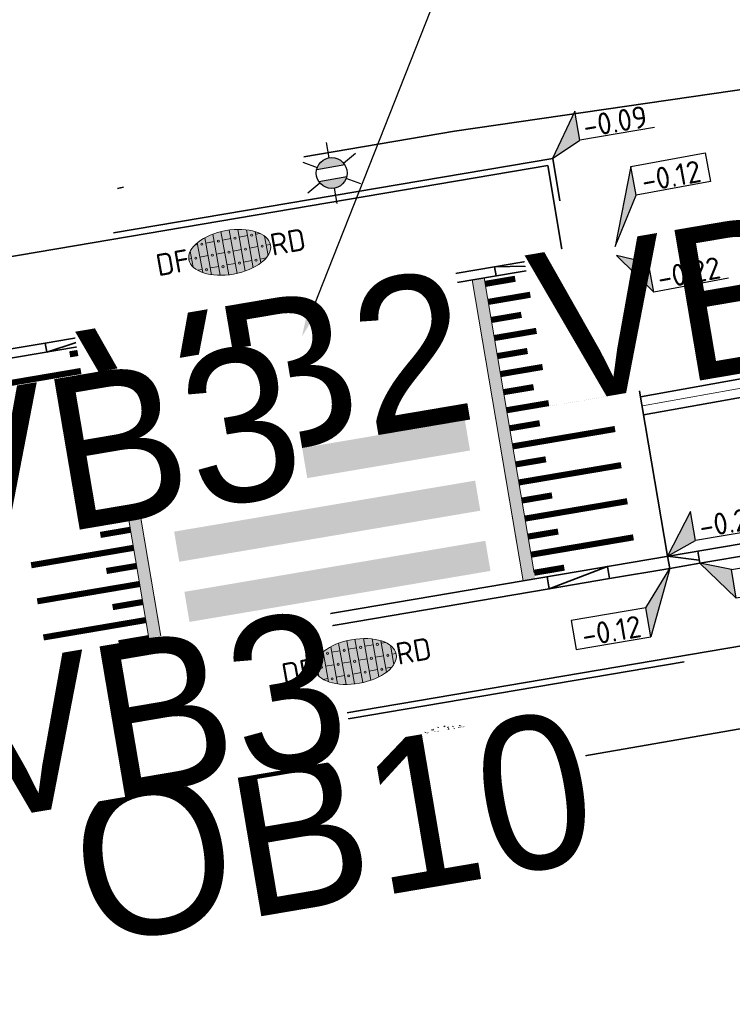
# Model space of a CAD drawing. Header units: metres. Extents: x 0 to 269924, y 0 to 933292.
# Tile 172 of 247: x 134841 to 134852, y 466620 to 466636. Entities that reach past the tile are written whole.
import ezdxf
from ezdxf import colors
from ezdxf.entities.mleader import LeaderData, LeaderLine
from ezdxf.enums import TextEntityAlignment as Align
from ezdxf.math import Vec2, Vec3

# ---------------------------------------------------------------- set-up
doc = ezdxf.new("R2018")
doc.units = ezdxf.units.M
for name, pattern in [('VH-GELEIDEBAND', [6, 2, -2, 0, -2]), ('VH-OPSLUITBAND_100X200', [16, 8, -2, 4, -2]), ('VH-OPSLUITBAND_150X250', [24, 16, -2, 4, -2]), ('VH-OPSLUITBAND_150X400', [30, 16, -4, 6, -4]), ('VH-TROTTOIRBAND_130-150', [15, 5, -2, 2, -2, 2, -2]), ('VH-TROTTOIRBAND_180-200', [20, 10, -2, 2, -2, 2, -2]), ('XX-PROJECTGRENS', [18, 12, -3, 0, -3])]:
    doc.linetypes.add(name, pattern=pattern)
doc.layers.add('MTD-nw-markering vop', color=7, linetype='Continuous')
for name, color, linetype, lineweight in [('N-GV-VH-KANTOPSLUITING_OPSLUITBAND_150X400-G', 150, 'VH-OPSLUITBAND_150X400', 35), ('N-GV-VH-KANTOPSLUITING_TROTTOIRBAND_180 200-G', 210, 'VH-TROTTOIRBAND_180-200', 35), ('N-WE-IE-MEUBILAIR_WEGMEUBILAIR_LICHTMAST-S', 7, 'Continuous', 25), ('N-WE-KG-GRENS_PROJECT-G', 7, 'XX-PROJECTGRENS', 35), ('N-WE-RI-HWA_PUTNUMMER-T25', 7, 'Continuous', 25), ('N-WE-VH-AANPIJLING-G', 7, 'Continuous', 18), ('N-WE-VH-DREMPEL-G', 30, 'Continuous', 35), ('N-WE-VH-GOOT_STRAATBAKSTEEN-G', 170, 'Continuous', 35), ('N-WE-VH-KANTOPSLUITING-T18', 10, 'Continuous', 18), ('N-WE-VH-KANTOPSLUITING_GELEIDEBAND_50 200_250-G', 20, 'VH-GELEIDEBAND', 35), ('N-WE-VH-KANTOPSLUITING_OPSLUITBAND_100X200-G', 150, 'VH-OPSLUITBAND_100X200', 35), ('N-WE-VH-KANTOPSLUITING_OPSLUITBAND_150X250-G', 150, 'VH-OPSLUITBAND_150X250', 35), ('N-WE-VH-KANTOPSLUITING_TROTTOIRBAND_130 150-G', 210, 'VH-TROTTOIRBAND_130-150', 35), ('N-WE-VH-KANTOPSLUITING_VERLOOPBAND-T18', 10, 'Continuous', 18), ('N-WE-VH-KANTOPSLUITING_VOORKANTBAND-G', 50, 'Continuous', 35), ('N-WE-VH-VERHARDING-T18', 10, 'Continuous', 18), ('N-WE-VH-VERHARDING_STRAATBAKSTEEN-S', 7, 'Continuous', 18), ('N-WE-VW-MARKERING_DWARS-G', 7, 'Continuous', 35), ('X-XX-AL-HOOGTELABEL-S', 7, 'Continuous', 25)]:
    doc.layers.add(name, color=color, linetype=linetype, lineweight=lineweight)
doc.layers.add('N-WE-GR-GRAS-S', color=7, linetype='Continuous', lineweight=18, true_color=0x00a500)
doc.layers.add('X-XX-AL-HULPLIJN-G', color=30, linetype='Continuous', lineweight=18, plot=False)
doc.styles.add('NLCS-ISO', font='NLCS-ISO.ttf')
doc.styles.add('NLCS-ISO-M200-T18', font='NLCS-ISO.ttf', dxfattribs={"height": 0.36})
doc.styles.add('NLCS-ISO-M200-T25', font='NLCS-ISO.ttf', dxfattribs={"height": 0.5})
doc.styles.get("Standard").update_dxf_attribs({"font": 'romand.shx'})

# ---------------------------------------------------------------- blocks, each defined once
blk = doc.blocks.new('*U131')
for p, q in [((2.243, 6.281), (0, 0)), ((2.327, 3.881), (2.243, 6.281)), ((8.526, 4.098), (2.327, 3.881)), ((0, 0), (2.327, 3.881))]:
    blk.add_line(p, q)
blk.add_lwpolyline([(2.243, 6.281), (8.443, 6.497), (8.526, 4.098)])
blk.add_solid([(2.243, 6.281), (0, 0), (2.327, 3.881)])
at = {"style": 'NLCS-ISO'}
blk.add_attdef('...', text='', height=1.8, rotation=1.99913, dxfattribs=at).set_placement((5.441, 3.57), align=Align.BOTTOM_CENTER)
blk = doc.blocks.new('*U132')
for p, q in [((2.479, -0.876), (0, 0)), ((0, 0), (2.529, -3.276)), ((2.529, -3.276), (2.479, -0.876)), ((8.731, -3.149), (2.529, -3.276))]:
    blk.add_line(p, q)
blk.add_lwpolyline([(2.479, -0.876), (8.681, -0.748), (8.731, -3.149)])
blk.add_solid([(2.479, -0.876), (0, 0), (2.529, -3.276)])
at = {"style": 'NLCS-ISO'}
blk.add_attdef('...', text='', height=1.8, rotation=1.17977, dxfattribs=at).set_placement((5.638, -3.632), align=Align.BOTTOM_CENTER)
blk = doc.blocks.new('*U138')
for p, q in [((-2.401, -2.922), (0, 0)), ((0, 0), (-2.352, -5.323)), ((-2.352, -5.323), (-2.401, -2.922)), ((-8.554, -5.45), (-2.352, -5.323))]:
    blk.add_line(p, q)
blk.add_lwpolyline([(-2.401, -2.922), (-8.603, -3.05), (-8.554, -5.45)])
blk.add_solid([(-2.401, -2.922), (0, 0), (-2.352, -5.323)])
at = {"style": 'NLCS-ISO'}
blk.add_attdef('...', text='', height=1.8, rotation=1.17977, dxfattribs=at).set_placement((-5.444, -5.806), align=Align.BOTTOM_CENTER)
blk = doc.blocks.new('*U95')
for p, q in [((2.498, -1.02), (0, 0)), ((0, 0), (2.582, -3.419)), ((2.582, -3.419), (2.498, -1.02)), ((8.781, -3.203), (2.582, -3.419))]:
    blk.add_line(p, q)
blk.add_solid([(2.498, -1.02), (0, 0), (2.582, -3.419)])
at = {"style": 'NLCS-ISO'}
blk.add_attdef('...', text='', height=1.8, rotation=1.99913, dxfattribs=at).set_placement((5.696, -3.731), align=Align.BOTTOM_CENTER)
blk = doc.blocks.new('*U96')
for p, q in [((2.392, 3.348), (0, 0)), ((2.442, 0.947), (2.392, 3.348)), ((0, 0), (2.442, 0.947)), ((8.644, 1.075), (2.442, 0.947))]:
    blk.add_line(p, q)
blk.add_solid([(2.392, 3.348), (0, 0), (2.442, 0.947)])
at = {"style": 'NLCS-ISO'}
blk.add_attdef('...', text='', height=1.8, rotation=1.17977, dxfattribs=at).set_placement((5.551, 0.592), align=Align.BOTTOM_CENTER)
blk = doc.blocks.new('*U205')
at = {"lineweight": 30, "flags": 106}
blk.add_attdef('OB', text='', height=0.36, dxfattribs=at).set_placement((0, 0.1), align=Align.BOTTOM_CENTER)
blk = doc.blocks.new('*U206')
at = {"lineweight": 30, "flags": 106}
blk.add_attdef('OB', text='', height=0.36, dxfattribs=at).set_placement((0, 0.1), align=Align.BOTTOM_CENTER)
blk = doc.blocks.new('*U230')
for p, q in [((2.388, 3.556), (0, 0)), ((2.437, 1.156), (2.388, 3.556)), ((0, 0), (2.437, 1.156)), ((8.64, 1.284), (2.437, 1.156))]:
    blk.add_line(p, q)
blk.add_solid([(2.388, 3.556), (0, 0), (2.437, 1.156)])
at = {"style": 'NLCS-ISO'}
blk.add_attdef('...', text='', height=1.8, rotation=1.17977, dxfattribs=at).set_placement((5.547, 0.8), align=Align.BOTTOM_CENTER)
blk = doc.blocks.new('*U544')
at = {"lineweight": 30, "flags": 106}
blk.add_attdef('OB', text='', height=0.36, dxfattribs=at).set_placement((0, 0.1), align=Align.BOTTOM_CENTER)
blk = doc.blocks.new('N-SIE-WEG_LICHTMAST-SO')
h = blk.add_hatch(color=256)
h.paths.add_polyline_path([(1.163, 0.5, 0.658505), (-1.163, 0.5)])
h.paths.add_polyline_path([(-1.163, -0.5, 0.658505), (1.163, -0.5)])
at = {"flags": 128}
for points in [[(0, 1.266), (0, 2.531)], [(-2.192, 1.266), (-1.096, 0.633)], [(1.096, 0.633), (2.192, 1.266)], [(-1.163, 0.5), (1.163, 0.5)], [(-2.192, -1.266), (-1.096, -0.633)], [(-1.163, -0.5), (1.163, -0.5)], [(2.192, -1.266), (1.096, -0.633)], [(0, -1.266), (0, -2.531)]]:
    blk.add_lwpolyline(points, dxfattribs=at)
at = {"ltscale": 0.5}
blk.add_circle((0, 0), 1.266, dxfattribs=at)
at = {"style": 'NLCS-ISO'}
blk.add_attdef('TYPE', text='', height=1.8, dxfattribs=at).set_placement((0, 2.531), align=Align.BOTTOM_CENTER)
blk = doc.blocks.new('SVH-SBS_DIKFORMAAT_HALFST_KL-SO')
h = blk.add_hatch(color=254)
edge = h.paths.add_edge_path()
edge.add_ellipse((0.057, -0.028), major_axis=(3.395, 0), ratio=0.533267, start_angle=0, end_angle=360)
for p, q in [((-1.035, -1.742), (-1.035, 1.686)), ((-0.345, -1.825), (-0.345, 1.77)), ((0.345, -1.832), (0.345, 1.776)), ((1.035, -1.761), (1.035, 1.706)), ((-2.653, 1.063), (-2.415, 1.063)), ((-2.415, -1.269), (-2.415, 1.213)), ((-1.725, -1.569), (-1.725, 1.513)), ((-1.725, 1.063), (-1.035, 1.063)), ((-0.345, 1.063), (0.345, 1.063)), ((1.035, 1.063), (1.725, 1.063)), ((1.725, -1.604), (1.725, 1.549)), ((2.415, -1.33), (2.415, 1.274)), ((2.415, 1.063), (2.766, 1.063)), ((-3.337, 0.028), (-3.105, 0.028)), ((-3.105, -0.687), (-3.105, 0.632)), ((-2.415, 0.028), (-1.725, 0.028)), ((-1.035, 0.028), (-0.345, 0.028)), ((0.345, 0.028), (1.035, 0.028)), ((1.725, 0.028), (2.415, 0.028)), ((3.105, -0.825), (3.105, 0.769)), ((3.105, 0.028), (3.45, 0.028)), ((-2.799, -1.007), (-2.415, -1.007)), ((-1.725, -1.007), (-1.035, -1.007)), ((-0.345, -1.007), (0.345, -1.007)), ((1.035, -1.007), (1.725, -1.007)), ((2.415, -1.007), (2.912, -1.007))]:
    blk.add_line(p, q)
for centre in [(-2.07, 1.035), (-0.69, 1.035), (0.69, 1.035), (2.07, 1.035), (-2.76, 0), (-1.38, 0), (0, 0), (1.38, 0), (2.76, 0), (-2.07, -1.091), (-0.69, -1.091), (0.69, -1.035), (2.07, -1.035)]:
    blk.add_circle(centre, 0.0881)
blk.add_ellipse((0.057, -0.028), major_axis=(3.395, 0), ratio=0.533267)
at = {"style": 'NLCS-ISO'}
blk.add_attdef('FORMAAT', text='', height=1.8, dxfattribs=at).set_placement((-3.338, -0.028), align=Align.MIDDLE_RIGHT)
blk.add_attdef('KLEUR', text='', height=1.8, dxfattribs=at).set_placement((3.452, -0.028), align=Align.MIDDLE_LEFT)
at = {"style": 'NLCS-ISO', "flags": 1}
blk.add_attdef('FUNCTIE', text='', height=1.8, dxfattribs=at).set_placement((0.116, -3.585), align=Align.MIDDLE_CENTER)
blk = doc.blocks.new('SGR-GRAS_01-SO')
at = {"ltscale": 0.1}
for p, q in [((-1.448, 0.644), (-1.521, 0.664)), ((-1.469, 0.576), (-1.482, 0.65)), ((-1.302, 0.761), (-1.324, 0.774)), ((-1.284, 0.684), (-1.278, 0.759)), ((-1.154, 0.647), (-1.207, 0.7)), ((-0.939, 0.84), (-1.004, 0.878)), ((-0.968, 0.512), (-0.915, 0.565)), ((-0.892, 0.812), (-0.817, 0.812)), ((-0.873, 0.655), (-0.886, 0.729)), ((-0.871, 0.625), (-0.799, 0.644)), ((-0.73, 0.647), (-0.783, 0.7)), ((-0.689, 0.607), (-0.682, 0.682)), ((-0.576, 0.919), (-0.64, 0.957)), ((-0.562, 0.919), (-0.509, 0.972)), ((-0.441, 0.553), (-0.506, 0.59)), ((-0.427, 0.785), (-0.499, 0.804)), ((-0.425, 0.706), (-0.36, 0.743)), ((-0.305, 0.647), (-0.358, 0.7)), ((-0.317, 0.812), (-0.242, 0.812)), ((-0.316, 0.774), (-0.244, 0.793)), ((-0.278, 0.735), (-0.291, 0.809)), ((-0.212, 0.998), (-0.269, 1.031)), ((-0.078, 0.632), (-0.143, 0.669)), ((-0.093, 0.53), (-0.087, 0.604)), ((0.128, 0.636), (0.056, 0.656)), ((0.119, 0.647), (0.066, 0.7)), ((0.073, 0.993), (0.138, 1.031)), ((0.286, 0.711), (0.221, 0.748)), ((0.239, 0.923), (0.312, 0.942)), ((0.258, 0.812), (0.333, 0.812)), ((0.317, 0.814), (0.304, 0.888)), ((0.322, 0.565), (0.375, 0.618)), ((0.543, 0.647), (0.49, 0.7)), ((0.594, 0.925), (0.522, 0.945)), ((0.554, 0.619), (0.626, 0.638)), ((0.649, 0.79), (0.584, 0.827)), ((0.833, 0.812), (0.908, 0.812)), ((0.912, 0.894), (0.907, 0.925)), ((0.967, 0.647), (0.914, 0.7)), ((0.927, 0.764), (0.992, 0.802)), ((1.012, 0.869), (0.947, 0.906)), ((1.15, 0.777), (1.077, 0.796)), ((1.147, 0.502), (1.082, 0.54)), ((1.109, 0.767), (1.182, 0.787)), ((1.392, 0.647), (1.339, 0.7)), ((1.51, 0.581), (1.445, 0.619)), ((-1.964, -0.07), (-1.977, 0.004)), ((-1.93, 0.188), (-1.925, 0.244)), ((-1.893, 0.237), (-1.921, 0.253)), ((-1.668, 0.023), (-1.595, 0.043)), ((-1.596, 0.241), (-1.649, 0.294)), ((-1.53, 0.316), (-1.595, 0.353)), ((-1.517, 0.187), (-1.442, 0.187)), ((-1.358, 0.206), (-1.431, 0.226)), ((-1.427, 0.476), (-1.354, 0.496)), ((-1.421, 0.131), (-1.356, 0.168)), ((-1.369, 0.009), (-1.382, 0.083)), ((-1.375, 0.106), (-1.322, 0.159)), ((-1.334, 0.111), (-1.328, 0.186)), ((-1.167, 0.395), (-1.232, 0.432)), ((-1.172, 0.241), (-1.225, 0.294)), ((-1.112, 0.172), (-1.04, 0.192)), ((-1.032, 0.028), (-1.097, 0.066)), ((-0.893, 0.496), (-0.965, 0.515)), ((-0.942, 0.187), (-0.867, 0.187)), ((-0.923, 0.418), (-0.858, 0.456)), ((-0.803, 0.057), (-0.875, 0.077)), ((-0.804, 0.474), (-0.869, 0.511)), ((-0.747, 0.241), (-0.8, 0.294)), ((-0.773, 0.089), (-0.786, 0.163)), ((-0.739, 0.034), (-0.732, 0.109)), ((-0.669, 0.107), (-0.734, 0.145)), ((-0.557, 0.321), (-0.485, 0.34)), ((-0.337, 0.347), (-0.41, 0.366)), ((-0.323, 0.241), (-0.376, 0.294)), ((-0.306, 0.186), (-0.371, 0.224)), ((-0.367, 0.187), (-0.292, 0.187)), ((-0.243, 0.017), (-0.17, 0.036)), ((-0.178, 0.169), (-0.191, 0.242)), ((-0.143, -0.043), (-0.137, 0.032)), ((-0.085, 0.159), (-0.032, 0.212)), ((-0.069, 0.189), (-0.004, 0.227)), ((0.057, 0.265), (-0.008, 0.303)), ((-0.002, 0.47), (0.071, 0.489)), ((0.101, 0.241), (0.048, 0.294)), ((0.218, 0.198), (0.146, 0.217)), ((0.208, 0.187), (0.283, 0.187)), ((0.313, 0.166), (0.385, 0.185)), ((0.42, 0.344), (0.355, 0.382)), ((0.417, 0.248), (0.404, 0.322)), ((0.429, 0.477), (0.494, 0.514)), ((0.526, 0.241), (0.472, 0.294)), ((0.555, -0.022), (0.49, 0.015)), ((0.502, 0.452), (0.509, 0.527)), ((0.684, 0.487), (0.611, 0.507)), ((0.774, 0.049), (0.701, 0.069)), ((0.784, 0.423), (0.719, 0.461)), ((0.783, 0.187), (0.858, 0.187)), ((0.918, 0.057), (0.853, 0.094)), ((0.868, 0.315), (0.941, 0.334)), ((0.95, 0.241), (0.897, 0.294)), ((1.012, 0.328), (0.999, 0.402)), ((1.098, 0.375), (1.104, 0.45)), ((1.239, 0.338), (1.167, 0.358)), ((1.183, 0.011), (1.255, 0.03)), ((1.206, 0.212), (1.259, 0.265)), ((1.282, 0.136), (1.217, 0.173)), ((1.283, 0.248), (1.348, 0.286)), ((1.374, 0.241), (1.321, 0.294)), ((1.358, 0.187), (1.433, 0.187)), ((1.424, 0.463), (1.496, 0.483)), ((1.645, 0.215), (1.58, 0.252)), ((1.607, 0.407), (1.594, 0.481)), ((1.693, 0.298), (1.7, 0.373)), ((1.795, 0.19), (1.722, 0.209)), ((1.738, 0.159), (1.81, 0.179)), ((1.798, 0.241), (1.745, 0.294)), ((1.933, 0.187), (1.948, 0.187)), ((-1.918, -0.157), (-1.854, -0.119)), ((-1.824, -0.083), (-1.897, -0.064)), ((-1.759, -0.13), (-1.823, -0.092)), ((-1.782, -0.301), (-1.729, -0.248)), ((-1.624, -0.496), (-1.689, -0.459)), ((-1.631, -0.572), (-1.684, -0.519)), ((-1.613, -0.166), (-1.667, -0.113)), ((-1.567, -0.438), (-1.492, -0.438)), ((-1.395, -0.051), (-1.46, -0.013)), ((-1.385, -0.462), (-1.378, -0.387)), ((-1.353, -0.281), (-1.281, -0.261)), ((-1.269, -0.232), (-1.341, -0.212)), ((-1.261, -0.417), (-1.326, -0.38)), ((-1.269, -0.557), (-1.282, -0.483)), ((-1.207, -0.572), (-1.26, -0.519)), ((-1.189, -0.166), (-1.242, -0.113)), ((-1.065, -0.386), (-1, -0.348)), ((-0.992, -0.438), (-0.917, -0.438)), ((-0.897, -0.338), (-0.962, -0.301)), ((-0.783, -0.572), (-0.836, -0.519)), ((-0.765, -0.166), (-0.818, -0.113)), ((-0.798, -0.132), (-0.726, -0.112)), ((-0.789, -0.539), (-0.782, -0.464)), ((-0.713, -0.381), (-0.786, -0.361)), ((-0.674, -0.477), (-0.687, -0.403)), ((-0.534, -0.259), (-0.599, -0.222)), ((-0.567, -0.098), (-0.502, -0.061)), ((-0.491, -0.248), (-0.438, -0.195)), ((-0.484, -0.436), (-0.411, -0.416)), ((-0.417, -0.438), (-0.342, -0.438)), ((-0.358, -0.572), (-0.411, -0.519)), ((-0.341, -0.166), (-0.394, -0.113)), ((-0.248, -0.091), (-0.32, -0.072)), ((-0.171, -0.18), (-0.236, -0.143)), ((-0.158, -0.529), (-0.23, -0.51)), ((-0.036, -0.547), (-0.101, -0.509)), ((-0.078, -0.398), (-0.091, -0.324)), ((0.066, -0.572), (0.013, -0.519)), ((0.084, -0.166), (0.031, -0.113)), ((0.072, -0.287), (0.144, -0.268)), ((0.192, -0.101), (0.127, -0.064)), ((0.158, -0.438), (0.233, -0.438)), ((0.308, -0.24), (0.235, -0.221)), ((0.327, -0.468), (0.262, -0.43)), ((0.287, -0.327), (0.352, -0.289)), ((0.49, -0.572), (0.437, -0.519)), ((0.452, -0.12), (0.459, -0.046)), ((0.508, -0.166), (0.455, -0.113)), ((0.517, -0.318), (0.504, -0.244)), ((0.69, -0.389), (0.625, -0.351)), ((0.627, -0.138), (0.7, -0.119)), ((0.733, -0.438), (0.808, -0.438)), ((0.785, -0.039), (0.85, -0.002)), ((0.863, -0.389), (0.791, -0.37)), ((0.799, -0.195), (0.852, -0.142)), ((0.914, -0.572), (0.861, -0.519)), ((0.932, -0.166), (0.879, -0.113)), ((0.942, -0.442), (1.014, -0.423)), ((1.053, -0.31), (0.988, -0.272)), ((1.048, -0.198), (1.054, -0.123)), ((1.112, -0.239), (1.099, -0.165)), ((1.141, -0.556), (1.206, -0.518)), ((1.329, -0.1), (1.256, -0.08)), ((1.339, -0.572), (1.286, -0.519)), ((1.356, -0.166), (1.303, -0.113)), ((1.308, -0.438), (1.383, -0.438)), ((1.419, -0.538), (1.346, -0.518)), ((1.416, -0.231), (1.351, -0.193)), ((1.497, -0.293), (1.569, -0.274)), ((1.639, -0.268), (1.704, -0.231)), ((1.643, -0.275), (1.65, -0.2)), ((1.684, -0.547), (1.736, -0.495)), ((1.707, -0.159), (1.694, -0.085)), ((1.713, -0.522), (1.71, -0.519)), ((1.779, -0.152), (1.715, -0.114)), ((1.781, -0.166), (1.728, -0.113)), ((1.884, -0.248), (1.812, -0.229)), ((-1.535, -0.657), (-1.498, -0.636)), ((-1.179, -0.67), (-1.252, -0.651)), ((-1.126, -0.784), (-1.191, -0.746)), ((-1.039, -0.585), (-0.967, -0.565)), ((-0.898, -0.654), (-0.845, -0.601)), ((-0.836, -0.943), (-0.853, -0.926)), ((-0.763, -0.705), (-0.828, -0.667)), ((-0.725, -0.889), (-0.652, -0.869)), ((-0.709, -0.902), (-0.644, -0.864)), ((-0.624, -0.819), (-0.696, -0.799)), ((-0.582, -0.994), (-0.587, -0.97)), ((-0.399, -0.626), (-0.464, -0.588)), ((-0.376, -0.979), (-0.429, -0.926)), ((-0.265, -0.992), (-0.33, -0.955)), ((-0.211, -0.614), (-0.146, -0.577)), ((-0.193, -0.616), (-0.187, -0.541)), ((-0.169, -0.74), (-0.097, -0.72)), ((-0.068, -0.968), (-0.141, -0.948)), ((-0.014, -1.008), (0.039, -0.955)), ((0.048, -0.979), (-0.005, -0.926)), ((0.021, -0.964), (0.008, -0.89)), ((0.099, -0.913), (0.034, -0.876)), ((0.172, -1.037), (0.218, -1.024)), ((0.397, -0.678), (0.325, -0.659)), ((0.386, -0.591), (0.459, -0.572)), ((0.393, -0.601), (0.446, -0.548)), ((0.462, -0.834), (0.397, -0.797)), ((0.402, -0.693), (0.409, -0.618)), ((0.472, -0.979), (0.419, -0.926)), ((0.617, -0.884), (0.604, -0.81)), ((0.643, -0.843), (0.708, -0.806)), ((0.701, -0.895), (0.773, -0.876)), ((0.825, -0.755), (0.76, -0.718)), ((0.856, -0.938), (0.844, -0.926)), ((0.953, -0.827), (0.88, -0.808)), ((0.998, -0.77), (1.004, -0.696)), ((1.188, -0.676), (1.123, -0.639)), ((1.212, -0.805), (1.199, -0.731)), ((1.256, -0.746), (1.328, -0.727)), ((1.551, -0.597), (1.486, -0.56))]:
    blk.add_line(p, q, dxfattribs=at)
at = {"ltscale": 0.1, "style": 'NLCS-ISO'}
blk.add_attdef('TYPE', text='', height=0.5, dxfattribs=at).set_placement((3.471, -0.016), align=Align.MIDDLE_CENTER)

msp = doc.modelspace()

# ---------------------------------------------------------------- linework, layer by layer
at = {"layer": 'MTD-nw-markering vop', "const_width": 0.5}
for points in [[(134842.629, 466630.386), (134847.559, 466631.223)], [(134842.797, 466629.4), (134847.726, 466630.237)], [(134842.964, 466628.414), (134847.893, 466629.251)], [(134843.131, 466627.429), (134848.061, 466628.265)], [(134843.299, 466626.443), (134848.228, 466627.279)]]:
    msp.add_lwpolyline(points, dxfattribs=at)
at = {"layer": 'N-GV-VH-KANTOPSLUITING_OPSLUITBAND_150X400-G', "flags": 128}
msp.add_lwpolyline([(134842.901, 466625.665), (134849.233, 466626.74)], dxfattribs=at)
at = {"layer": 'N-GV-VH-KANTOPSLUITING_TROTTOIRBAND_180 200-G'}
for p, q in [((134851.205, 466627.074), (134850.219, 466626.907)), ((134849.233, 466626.74), (134850.219, 466626.907)), ((134841.915, 466625.498), (134842.901, 466625.665))]:
    msp.add_line(p, q, dxfattribs=at)
msp.add_lwpolyline([(134841.915, 466625.498), (134839.943, 466625.163)], dxfattribs=at)
at = {"layer": 'N-WE-KG-GRENS_PROJECT-G', "flags": 128}
msp.add_lwpolyline([(133942.152, 466524.013), (133955.533, 466522.507), (133956.145, 466521.626), (133962.811, 466521.355), (133963.543, 466522.67), (133965.054, 466522.563), (133965.551, 466521.193), (133981.5, 466520.334), (133981.565, 466520.896), (133982.028, 466520.86), (133994.134, 466520.33), (133994.151, 466519.671), (134009.067, 466519.478), (134013.911, 466519.512), (134027.732, 466519.636), (134028.693, 466519.554), (134034.796, 466519.611), (134050.86, 466519.659), (134068.501, 466520.152), (134071.254, 466520.237), (134077.26, 466520.692), (134094.041, 466522.635), (134101.385, 466523.282), (134101.428, 466523.91), (134128.995, 466527.092), (134141.938, 466528.627), (134148.421, 466529.392), (134148.476, 466529.087), (134157.108, 466530.24), (134157.762, 466530.339), (134157.953, 466529.076), (134163.706, 466529.946), (134172.69, 466531.055), (134201.838, 466535.069), (134202.197, 466534.878), (134203.304, 466535.042), (134208.161, 466535.722), (134214.682, 466536.673), (134215.15, 466536.846), (134235.766, 466539.754), (134239.587, 466540.449), (134251.117, 466542.218), (134251.536, 466542.09), (134264.479, 466543.833), (134264.487, 466544.317), (134273.56, 466545.641), (134273.608, 466545.287), (134285.679, 466546.863), (134299.118, 466548.971), (134309.192, 466550.345), (134329.805, 466553.659), (134341.526, 466555.206), (134346.97, 466556.112), (134351.977, 466556.025), (134358.949, 466556.887), (134359.186, 466557.313), (134365.426, 466557.917), (134389.225, 466560.758), (134395.395, 466561.519), (134400.633, 466562.019), (134418.638, 466563.907), (134426.404, 466566.343), (134432.472, 466567.14), (134437.532, 466567.422), (134444.848, 466568.25), (134448.277, 466568.388), (134484.594, 466572.762), (134486.539, 466572.966), (134490.599, 466573.546), (134498.499, 466574.536), (134514.318, 466576.701), (134542.397, 466581.367), (134546.702, 466582.122), (134551.593, 466582.441), (134551.871, 466583.179), (134557.906, 466584.406), (134558.276, 466584.115), (134567.36, 466586.004), (134582.717, 466588.715), (134583.108, 466588.972), (134590.444, 466590.398), (134630.038, 466598.271), (134633.264, 466598.923), (134632.087, 466604.993), (134646.051, 466607.537), (134647.414, 466607.429), (134666.972, 466611.405), (134675.342, 466617.463), (134674.819, 466607.593), (134696.995, 466610.537), (134702.172, 466611.327), (134706.525, 466612.071), (134709.085, 466612.323), (134712.087, 466612.776), (134715, 466613.203), (134716.349, 466613.229), (134723.364, 466613.968), (134738.981, 466616.639), (134746.062, 466617.28), (134746.09, 466616.641), (134760.121, 466618.861), (134759.993, 466619.829), (134768.446, 466621.137), (134784.615, 466623.738), (134787.541, 466625.072), (134796.772, 466626.479), (134796.899, 466625.715), (134813.878, 466628.545), (134820.226, 466629.584), (134847.68, 466634.234), (134881.79, 466639.204), (134881.926, 466639.532), (134884.43, 466640.009), (134893.797, 466641.711), (134903.085, 466643.328), (134904.138, 466643.527), (134920.265, 466646.374), (134921.332, 466646.578), (134937.367, 466649.518), (134938.501, 466649.708), (134961.555, 466654.096), (134967.764, 466655.262), (134974.722, 466656.563), (134984.23, 466658.491), (134992.023, 466659.998), (134995.809, 466660.766), (135000.442, 466661.693), (135009.695, 466663.648), (135010.659, 466663.869), (135018.832, 466665.618), (135021.92, 466666.314), (135034.093, 466668.943), (135034.161, 466668.769), (135043.8, 466670.832), (135059.084, 466674.02), (135068.771, 466676.078), (135083.089, 466679.034), (135091.902, 466680.993), (135097.488, 466682.166), (135104.831, 466683.651), (135116.534, 466686.231), (135119.892, 466686.792), (135126.3, 466688.013), (135127.347, 466688.196), (135130.448, 466688.891), (135135.602, 466689.887), (135140.19, 466691.518), (135166.592, 466696.94), (135182.368, 466700.724), (135201.902, 466704.748), (135203.941, 466705.082), (135209.867, 466705.957), (135217.801, 466707.782), (135228.821, 466709.933), (135242.391, 466712.598), (135277.698, 466719.723), (135279.457, 466720.111), (135279.55, 466721.578), (135288.178, 466723.073), (135350.963, 466735.305), (135501.986, 466763.685), (135501.162, 466761.839), (135525.132, 466766.833), (135533.639, 466768.672), (135569.042, 466775.188), (135582.767, 466777.378), (135584.022, 466777.634), (135585.675, 466776.264, 0.01918), (135652.451, 466792.01), (135652.891, 466793.457), (135660.981, 466795.919), (135661.574, 466796.074), (135664.481, 466796.836), (135665.946, 466796.651), (135673.558, 466799.328), (135680.977, 466801.739), (135687.276, 466804.201), (135692.547, 466806.295), (135705.432, 466809.743), (135712.094, 466810.706), (135728.145, 466817.035), (135760.285, 466825.832), (135773.458, 466829.179), (135789.116, 466834.08), (135813.029, 466842.892), (135823.352, 466846.718), (135839.426, 466852.91), (135860.96, 466860.89), (135867.928, 466863.26), (135895.199, 466872.784), (135899.312, 466861.8), (135873.359, 466852.082), (135873.188, 466848.843), (135867.814, 466846.669), (135856.104, 466842.036), (135847.253, 466838.505), (135830.033, 466832.514), (135818.854, 466828.652), (135812.865, 466826.949), (135808.959, 466825.804), (135805.053, 466824.658), (135770.731, 466814.307), (135766.971, 466812.016), (135761.879, 466808.079), (135757.591, 466807.133), (135743.839, 466803.566), (135724.075, 466798.35), (135721.275, 466798.229), (135720.422, 466801.401), (135715.133, 466799.834), (135698.553, 466794.754), (135698.279, 466793.693), (135686.038, 466790.352), (135686.038, 466789.248), (135686.038, 466787.562), (135681.985, 466786.092), (135677.719, 466785.319), (135623.458, 466770.711), (135607.41, 466767.662), (135584.355, 466763.142), (135577.091, 466761.475), (135570.47, 466760.803), (135524.714, 466753.103), (135522.642, 466752.878), (135515.666, 466751.661), (135498.388, 466748.218), (135460.498, 466741.759), (135438.515, 466737.953), (135402.134, 466731.048), (135401.842, 466732.671), (135396.111, 466731.637), (135390.927, 466730.659), (135374.008, 466727.423), (135342.463, 466720.896), (135337.831, 466720.249), (135332.781, 466719.412), (135316.41, 466716.549), (135312.764, 466716.512), (135301.04, 466714.003), (135296.667, 466713.077), (135288.078, 466711.338), (135288.031, 466710.414), (135288.066, 466708.643), (135283.612, 466707.738), (135244.114, 466700.084), (135242.59, 466702.114), (135218.779, 466697.088), (135216.4, 466696.736), (135207.126, 466694.996), (135197.842, 466693.22), (135196.987, 466690.777), (135188.214, 466689.009), (135186.218, 466690.919), (135157.953, 466685.339), (135157.545, 466682.623), (135152.388, 466681.564), (135151.517, 466683.806), (135135.729, 466680.62), (135134.464, 466677.149), (135128.184, 466675.854), (135125.788, 466678.571), (135109.606, 466675.114), (135107.871, 466673.543), (135107.871, 466672.134), (135099.469, 466670.442), (135080.265, 466666.625), (135079.406, 466666.151), (135069.61, 466664.202), (135057.638, 466661.759), (135035.803, 466657.155), (135033.723, 466658.689), (135013.618, 466654.679), (135014.198, 466652.086), (135012.612, 466651.731), (135012.176, 466654.16), (134999.525, 466651.581), (134981.058, 466648.065), (134978.74, 466647.609), (134978.586, 466647.723), (134973.29, 466646.777), (134967.912, 466645.754), (134966.071, 466645.409), (134952.75, 466642.776), (134952.592, 466643.577), (134951.246, 466643.315), (134944.955, 466642.097), (134940.872, 466641.345), (134939.907, 466640.789), (134925.329, 466637.906), (134925.171, 466637.877), (134925.333, 466636.966), (134925.553, 466635.733), (134922.159, 466635.157), (134921.983, 466636.201), (134920.712, 466635.973), (134906.644, 466633.431), (134906.509, 466633.768), (134899.927, 466632.517), (134896.041, 466630.574), (134862.297, 466626.202), (134861.423, 466623.924), (134854.723, 466622.819), (134853.222, 466624.597), (134834.721, 466621.381), (134818.755, 466618.638), (134803.128, 466616.182), (134801.097, 466614.744), (134787.48, 466613.242), (134768.983, 466610.888), (134755.14, 466609.258), (134754.957, 466609.237), (134754.786, 466610.217), (134731.872, 466606.359), (134713.4, 466603.055), (134699.607, 466600.717), (134685.428, 466598.156), (134675.878, 466596.194), (134672.276, 466595.656), (134668.91, 466595.016), (134645.926, 466591.058), (134638.577, 466590.001), (134611.474, 466584.899), (134601.717, 466583.131), (134600.6, 466582.901), (134592.762, 466581.44), (134575.118, 466578.109), (134569.726, 466577.127), (134558.057, 466574.923), (134547.369, 466573.132), (134538.23, 466571.522), (134531.355, 466570.551), (134524.272, 466569.346), (134519.026, 466568.326), (134515.39, 466567.719), (134505.384, 466563.341), (134500.986, 466562.643), (134495.881, 466561.909), (134495.823, 466562.312), (134492.204, 466563.642), (134484.398, 466562.518), (134478.905, 466561.786), (134469.843, 466560.533), (134464.536, 466559.742), (134456.919, 466558.745), (134448.033, 466557.687), (134433.208, 466556.61), (134412.104, 466554.577), (134407.553, 466554.101), (134387.467, 466551.741), (134381.785, 466550.955), (134364.962, 466548.659), (134360.191, 466548.481), (134354.944, 466547.628), (134324.113, 466542.837), (134319.685, 466541.923), (134312.466, 466540.844), (134307.061, 466539.9), (134305.527, 466540.739), (134283.993, 466537.831), (134278.004, 466536.268), (134260.392, 466533.941), (134253.899, 466532.65), (134244.867, 466531.618), (134227.961, 466528.835), (134196.876, 466524.748), (134191.294, 466524.652), (134189.441, 466519.487), (134180.543, 466523.251), (134138.079, 466517.961), (134135.279, 466517.668), (134120.646, 466515.791), (134115.858, 466514.998), (134094.415, 466512.788), (134094.483, 466512.133), (134077.905, 466510.692), (134056.132, 466509.19), (134043.898, 466509.02), (134033.049, 466509.242), (134023.923, 466509.529), (134011.048, 466510.262), (134011.12, 466510.989), (133978.031, 466511.971), (133977.492, 466511.386), (133976.525, 466511.415), (133970.93, 466511.61), (133940.859, 466512.853), (133936.339, 466513.04), (133926.354, 466513.566), (133918.767, 466513.929), (133914.845, 466514.016), (133909.555, 466514.279), (133907.78, 466514.373), (133898.183, 466514.701), (133889.291, 466514.99), (133877.411, 466515.387), (133865.169, 466516.189), (133858.598, 466516.511), (133853.557, 466516.784), (133840.824, 466517.534), (133833.647, 466517.757), (133833.706, 466517.421), (133832.853, 466517.458), (133826.979, 466517.575), (133808.076, 466518.296), (133803.308, 466518.179), (133802.56, 466518.555), (133780.072, 466520.153), (133779.6, 466519.291), (133774.066, 466519.538), (133773.735, 466520.559), (133740.527, 466522.642), (133713.376, 466524.159), (133705.703, 466524.636), (133705.709, 466526.266), (133685.059, 466527.583), (133660.563, 466529.253), (133639.129, 466529.346), (133622.453, 466530.286), (133616.388, 466530.543), (133614.494, 466530.624), (133604.393, 466531.597), (133597.464, 466531.465), (133574.3, 466531.955), (133566.695, 466531.543), (133561.32, 466531.616), (133554.142, 466531.627), (133545.309, 466531.719), (133535.509, 466531.795), (133530.483, 466531.897), (133499.098, 466532.845), (133498.91, 466530.624), (133497.604, 466522.359), (133448.566, 466524.379), (133448.421, 466522.59), (133414.567, 466524.034), (133414.497, 466533.241), (133401.904, 466533.723), (133353.812, 466535.745), (133352.26, 466536.139), (133333.107, 466536.524), (133333.343, 466545.829), (133369.152, 466544.714), (133381.325, 466544.396), (133400.699, 466543.637), (133404.005, 466543.551), (133435.456, 466542.61), (133435.456, 466542.277), (133451.526, 466541.628), (133467.883, 466541.235), (133477.659, 466542.034), (133509.103, 466541.442), (133515.138, 466541.284), (133519.939, 466540.992), (133525.525, 466540.798), (133532.518, 466540.097), (133548.147, 466539.778), (133548.297, 466540.601), (133555.22, 466540.722), (133564.265, 466540.558), (133565.06, 466540.188), (133570.074, 466540.025), (133574.07, 466539.875), (133576.623, 466539.795), (133577.163, 466540.007), (133601.21, 466539.677), (133602.809, 466541.635), (133610.483, 466541.448), (133611.878, 466539.353), (133618.8, 466539.154), (133622.331, 466538.943), (133622.362, 466539.485), (133627.247, 466539.274), (133627.305, 466538.709), (133642.487, 466537.733), (133654.92, 466537.235), (133674.71, 466536.649), (133674.766, 466536.962), (133682.638, 466536.639), (133685.084, 466535.631), (133701.924, 466534.36), (133703.6, 466534.856), (133708.504, 466534.396), (133731.895, 466532.391), (133737.992, 466531.942), (133749.854, 466530.901), (133752.15, 466530.77), (133756.921, 466530.655), (133767.535, 466530.109), (133779.853, 466530.016), (133787.77, 466529.934), (133810.905, 466528.967), (133832.384, 466528.238), (133837.192, 466527.837), (133897.841, 466525.036)], format="xyb", close=True, dxfattribs=at)
at = {"layer": 'N-WE-VH-AANPIJLING-G'}
for points in [[(134848.805, 466626.87), (134847.968, 466631.799)], [(134842.889, 466625.866), (134842.053, 466630.796)]]:
    msp.add_lwpolyline(points, dxfattribs=at)
at = {"layer": 'N-WE-VH-DREMPEL-G'}
msp.add_lwpolyline([(134850.335, 466632.201), (134851.171, 466627.272)], dxfattribs=at)
at = {"layer": 'N-WE-VH-GOOT_STRAATBAKSTEEN-G', "flags": 128}
for points in [[(134850.728, 466629.884), (134879.517, 466635.041), (134906.55, 466639.912), (134925.457, 466643.328), (134930.132, 466644.172), (134943.194, 466646.57), (134946.879, 466647.253), (134947.138, 466647.303), (134962.795, 466650.378), (134966.331, 466651.069), (134981.683, 466653.952), (134997.799, 466657.215), (135022.313, 466662.515), (135031.869, 466664.539), (135032.887, 466664.754), (135034.431, 466665.079), (135043.698, 466667.143), (135044.006, 466667.211), (135046.095, 466667.675), (135047.538, 466667.996), (135075.01, 466673.665), (135097.501, 466678.277), (135099.352, 466678.655), (135105.806, 466679.959)], [(134850.778, 466629.588), (134879.57, 466634.746), (134906.603, 466639.617), (134925.511, 466643.032), (134930.186, 466643.877), (134943.248, 466646.275), (134946.935, 466646.958), (134947.195, 466647.008), (134962.853, 466650.083), (134966.388, 466650.774), (134981.74, 466653.658), (134997.861, 466656.921), (135022.376, 466662.222), (135031.931, 466664.245), (135032.949, 466664.46), (135034.495, 466664.786), (135043.764, 466666.85), (135044.072, 466666.918), (135046.16, 466667.382), (135047.601, 466667.703), (135075.07, 466673.371), (135097.562, 466677.983), (135099.411, 466678.361), (135105.865, 466679.665)]]:
    msp.add_lwpolyline(points, dxfattribs=at)
at = {"layer": 'N-WE-VH-KANTOPSLUITING_GELEIDEBAND_50 200_250-G'}
msp.add_line((134851.205, 466627.074), (134851.698, 466627.158), dxfattribs=at)
at = {"layer": 'N-WE-VH-KANTOPSLUITING_GELEIDEBAND_50 200_250-G', "flags": 128}
msp.add_lwpolyline([(134853.596, 466627.48), (134851.698, 466627.158)], dxfattribs=at)
at = {"layer": 'N-WE-VH-KANTOPSLUITING_OPSLUITBAND_100X200-G', "flags": 128}
for points in [[(134828.162, 466628.587), (134827.895, 466630.158), (134849.289, 466633.789), (134849.555, 466632.221)], [(134829.092, 466623.372), (134829.359, 466621.795), (134854.743, 466626.103), (134855.264, 466623.03)]]:
    msp.add_lwpolyline(points, dxfattribs=at)
at = {"layer": 'N-WE-VH-KANTOPSLUITING_OPSLUITBAND_150X250-G', "flags": 128}
for points in [[(135316.997, 466724.843), (135315.08, 466724.475), (135313.629, 466724.211), (135313.376, 466724.165), (135313.134, 466724.121), (135310.974, 466723.729), (135307.111, 466722.987), (135298.589, 466721.321), (135290.557, 466719.76), (135289.46, 466719.549), (135283.802, 466718.426), (135269.364, 466715.553), (135268.786, 466715.438), (135266.433, 466717.007), (135228.557, 466709.443), (135226.977, 466707.087), (135219.382, 466705.571), (135204.833, 466702.633), (135202.475, 466704.199), (135191.572, 466701.99), (135190.009, 466699.632), (135179.23, 466697.448), (135166.748, 466694.922), (135146.469, 466690.824), (135143.722, 466690.274), (135124.399, 466686.41), (135108.354, 466683.177), (135105.281, 466682.557), (135098.824, 466681.252), (135096.969, 466680.873), (135074.476, 466676.26), (135046.983, 466670.587), (135045.521, 466670.262), (135043.43, 466669.798), (135043.122, 466669.729), (135033.87, 466667.669), (135032.34, 466667.347), (135031.32, 466667.131), (135021.759, 466665.106), (134997.256, 466659.809), (134981.175, 466656.553), (134965.833, 466653.672), (134962.285, 466652.978), (134946.633, 466649.904), (134946.388, 466649.857), (134942.713, 466649.176), (134929.657, 466646.779), (134906.08, 466642.52), (134879.042, 466637.648), (134851.29, 466632.53)], [(134848.338, 466632.014), (134841.964, 466630.933)]]:
    msp.add_lwpolyline(points, dxfattribs=at)
at = {"layer": 'N-WE-VH-KANTOPSLUITING_TROTTOIRBAND_130 150-G'}
for p, q in [((134850.309, 466632.349), (134851.29, 466632.53)), ((134848.338, 466632.014), (134849.324, 466632.182)), ((134840.978, 466630.765), (134841.964, 466630.933))]:
    msp.add_line(p, q, dxfattribs=at)
for points in [[(134849.324, 466632.182), (134850.309, 466632.349)], [(134839.005, 466630.43), (134840.978, 466630.765)]]:
    msp.add_lwpolyline(points, dxfattribs=at)
at = {"layer": 'N-WE-VH-KANTOPSLUITING_VOORKANTBAND-G'}
for p, q in [((134850.32, 466632.275), (134851.29, 466632.53)), ((134851.29, 466632.53), (134851.318, 466632.382)), ((134850.306, 466632.348), (134850.334, 466632.201)), ((134850.32, 466632.275), (134851.318, 466632.382)), ((134849.324, 466632.182), (134849.349, 466632.034)), ((134848.363, 466631.866), (134848.338, 466632.014)), ((134841.964, 466630.933), (134841.003, 466630.617)), ((134841.989, 466630.785), (134841.964, 466630.933)), ((134841.003, 466630.617), (134840.978, 466630.765)), ((134851.205, 466627.074), (134851.171, 466627.272)), ((134851.689, 466627.207), (134851.171, 466627.272)), ((134851.698, 466627.158), (134851.664, 466627.355)), ((134849.233, 466626.74), (134850.185, 466627.104)), ((134850.219, 466626.907), (134850.185, 466627.104)), ((134849.233, 466626.74), (134849.199, 466626.937)), ((134842.901, 466625.665), (134842.867, 466625.862)), ((134841.915, 466625.498), (134841.881, 466625.695)), ((134841.881, 466625.695), (134842.901, 466625.665))]:
    msp.add_line(p, q, dxfattribs=at)
at = {"layer": 'N-WE-VH-KANTOPSLUITING_VOORKANTBAND-G', "flags": 128}
for points in [[(135108.384, 466683.03), (135105.311, 466682.41), (135098.854, 466681.105), (135096.999, 466680.726), (135074.506, 466676.113), (135047.014, 466670.441), (135045.553, 466670.116), (135043.462, 466669.651), (135043.155, 466669.583), (135033.902, 466667.522), (135031.351, 466666.985), (135021.79, 466664.96), (134997.287, 466659.662), (134981.204, 466656.406), (134965.861, 466653.524), (134962.314, 466652.831), (134946.661, 466649.757), (134946.416, 466649.71), (134942.74, 466649.028), (134929.684, 466646.632), (134906.106, 466642.372), (134879.069, 466637.5), (134850.335, 466632.201), (134821.787, 466627.356)], [(134824.133, 466622.683), (134868.715, 466630.249)]]:
    msp.add_lwpolyline(points, dxfattribs=at)
at = {"layer": 'N-WE-VH-KANTOPSLUITING_VOORKANTBAND-G'}
for points in [[(134828.26, 466628.604), (134828.01, 466630.076), (134849.207, 466633.673), (134849.457, 466632.204)], [(134848.338, 466632.014), (134849.349, 466632.034)], [(134829.19, 466623.389), (134829.441, 466621.91), (134854.825, 466626.218), (134855.363, 466623.047)]]:
    msp.add_lwpolyline(points, dxfattribs=at)
at = {"layer": 'N-WE-VW-MARKERING_DWARS-G'}
for points, const_width in [([(134848.067, 466631.816), (134848.904, 466626.887)], 0.2), ([(134848.675, 466631.818), (134848.182, 466631.734)], 0.1), ([(134849.908, 466631.723), (134848.232, 466631.439)], 0.1), ([(134848.776, 466631.227), (134848.283, 466631.143)], 0.1), ([(134850.009, 466631.132), (134848.333, 466630.847)], 0.1), ([(134841.954, 466630.779), (134842.79, 466625.849)], 0.2), ([(134841.379, 466630.58), (134841.872, 466630.663)], 0.1), ([(134848.876, 466630.635), (134848.383, 466630.551)], 0.1), ([(134850.109, 466630.54), (134848.433, 466630.256)], 0.1), ([(134840.246, 466630.083), (134841.922, 466630.368)], 0.1), ([(134841.479, 466629.988), (134841.972, 466630.072)], 0.1), ([(134848.976, 466630.043), (134848.483, 466629.96)], 0.1), ([(134850.21, 466629.948), (134848.534, 466629.664)], 0.1), ([(134840.346, 466629.492), (134842.022, 466629.776)], 0.1), ([(134841.58, 466629.397), (134842.073, 466629.48)], 0.1), ([(134849.077, 466629.452), (134848.584, 466629.368)], 0.1), ([(134850.31, 466629.357), (134848.634, 466629.072)], 0.1), ([(134840.447, 466628.9), (134842.123, 466629.185)], 0.1), ([(134841.68, 466628.805), (134842.173, 466628.889)], 0.1), ([(134849.177, 466628.86), (134848.684, 466628.777)], 0.1), ([(134850.41, 466628.765), (134848.734, 466628.481)], 0.1), ([(134840.547, 466628.309), (134842.223, 466628.593)], 0.1), ([(134841.78, 466628.214), (134842.273, 466628.297)], 0.1), ([(134849.278, 466628.269), (134848.785, 466628.185)], 0.1), ([(134850.511, 466628.174), (134848.835, 466627.889)], 0.1), ([(134840.648, 466627.717), (134842.324, 466628.001)], 0.1), ([(134841.881, 466627.622), (134842.374, 466627.706)], 0.1), ([(134849.378, 466627.677), (134848.885, 466627.594)], 0.1), ([(134850.611, 466627.582), (134848.935, 466627.298)], 0.1), ([(134840.748, 466627.125), (134842.424, 466627.41)], 0.1), ([(134841.981, 466627.031), (134842.474, 466627.114)], 0.1), ([(134849.478, 466627.086), (134848.985, 466627.002)], 0.1), ([(134840.848, 466626.534), (134842.524, 466626.818)], 0.1), ([(134842.082, 466626.439), (134842.575, 466626.523)], 0.1), ([(134840.949, 466625.942), (134842.625, 466626.227)], 0.1), ([(134842.182, 466625.847), (134842.675, 466625.931)], 0.1)]:
    msp.add_lwpolyline(points, dxfattribs=dict(at, const_width=const_width))
at = {"layer": 'X-XX-AL-HULPLIJN-G'}
for p, q in [((134850.335, 466632.201), (134851.171, 466627.272)), ((134851.698, 466627.158), (134851.664, 466627.355))]:
    msp.add_line(p, q, dxfattribs=at)
for points in [[(134850.762, 466629.738), (134879.544, 466634.893), (134906.576, 466639.764), (134925.484, 466643.18), (134930.159, 466644.025), (134943.221, 466646.422), (134946.907, 466647.106), (134947.167, 466647.156), (134962.824, 466650.231), (134966.36, 466650.922), (134981.712, 466653.805), (134997.83, 466657.068), (135022.345, 466662.368), (135031.9, 466664.392), (135032.918, 466664.607), (135034.463, 466664.933), (135043.731, 466666.996), (135044.039, 466667.065), (135046.128, 466667.529), (135047.57, 466667.85), (135075.04, 466673.518), (135097.532, 466678.13), (135099.382, 466678.508), (135105.836, 466679.812)], [(134847.968, 466631.8), (134848.788, 466626.969)], [(134848.985, 466627.002), (134848.166, 466631.833)], [(134842.675, 466625.931), (134841.855, 466630.762)], [(134842.052, 466630.795), (134842.872, 466625.965)]]:
    msp.add_lwpolyline(points, dxfattribs=at)

# ---------------------------------------------------------------- block references
at = {"layer": 'N-WE-GR-GRAS-S', "xscale": 0.2999999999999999, "yscale": 0.2999999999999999, "zscale": 0.2999999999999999, "rotation": 10}
msp.add_blockref('SGR-GRAS_01-SO', (134847.538, 466624.181), dxfattribs=at)
at = {"layer": 'N-WE-IE-MEUBILAIR_WEGMEUBILAIR_LICHTMAST-S', "xscale": 0.2, "yscale": 0.2, "zscale": 0.2, "rotation": 9.63254091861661}
msp.add_blockref('N-SIE-WEG_LICHTMAST-SO', (134845.67, 466633.55), dxfattribs=at)
at = {"layer": 'N-WE-VH-KANTOPSLUITING-T18'}
ref = msp.add_blockref('*U206', (134841.28, 466623.26), dxfattribs=dict(at, rotation=9.6325409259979))
lines = msp.add_mtext('OB10', dxfattribs={"layer": '0', "insert": (134841.264, 466623.359), "char_height": 2.5, "attachment_point": 1, "rotation": 9.6325, "bg_fill": 3, "box_fill_scale": 1, "bg_fill_color": 256, "bg_fill_transparency": 0})
ref.add_attrib('OB', '', (134841.264, 466623.359), dxfattribs={"flags": 24}).embed_mtext(lines)
ref = msp.add_blockref('*U544', (134841.28, 466623.26), dxfattribs=dict(at, rotation=9.6325409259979))
lines = msp.add_mtext('OB10', dxfattribs={"layer": '0', "insert": (134841.264, 466623.359), "char_height": 2.5, "attachment_point": 1, "rotation": 9.6325, "bg_fill": 3, "box_fill_scale": 1, "bg_fill_color": 256, "bg_fill_transparency": 0})
ref.add_attrib('OB', '', (134841.264, 466623.359), dxfattribs={"flags": 24}).embed_mtext(lines)
at = {"layer": 'N-WE-VH-KANTOPSLUITING_VERLOOPBAND-T18'}
ref = msp.add_blockref('*U205', (134848.831, 466632.098), dxfattribs=dict(at, rotation=9.632540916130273))
lines = msp.add_mtext('VB2', dxfattribs={"layer": '0', "insert": (134848.814, 466632.197), "char_height": 2.5, "attachment_point": 1, "rotation": 9.6325, "bg_fill": 3, "box_fill_scale": 1, "bg_fill_color": 256, "bg_fill_transparency": 0})
ref.add_attrib('OB', '', (134848.814, 466632.197), dxfattribs={"flags": 20}).embed_mtext(lines)
ref = msp.add_blockref('*U205', (134841.471, 466630.849), dxfattribs=dict(at, rotation=9.632540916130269))
lines = msp.add_mtext('VB2', dxfattribs={"layer": '0', "insert": (134841.454, 466630.948), "char_height": 2.5, "attachment_point": 1, "rotation": 9.6325, "bg_fill": 3, "box_fill_scale": 1, "bg_fill_color": 256, "bg_fill_transparency": 0})
ref.add_attrib('OB', '', (134841.454, 466630.948), dxfattribs={"flags": 20}).embed_mtext(lines)
ref = msp.add_blockref('*U205', (134838.673, 466629.655), dxfattribs=dict(at, rotation=9.632540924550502))
lines = msp.add_mtext('VB3', dxfattribs={"layer": '0', "insert": (134838.656, 466629.754), "char_height": 2.5, "attachment_point": 1, "rotation": 9.6325, "bg_fill": 3, "box_fill_scale": 1, "bg_fill_color": 256, "bg_fill_transparency": 0})
ref.add_attrib('OB', '', (134838.656, 466629.754), dxfattribs={"flags": 6}).embed_mtext(lines)
ref = msp.add_blockref('*U205', (134839.416, 466625.278), dxfattribs=dict(at, rotation=9.632540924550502))
lines = msp.add_mtext('VB3', dxfattribs={"layer": '0', "insert": (134839.399, 466625.376), "char_height": 2.5, "attachment_point": 1, "rotation": 9.6325, "bg_fill": 3, "box_fill_scale": 1, "bg_fill_color": 256, "bg_fill_transparency": 0})
ref.add_attrib('OB', '', (134839.399, 466625.376), dxfattribs={"flags": 6}).embed_mtext(lines)
at = {"layer": 'N-WE-VH-VERHARDING_STRAATBAKSTEEN-S', "xscale": 0.2, "yscale": 0.2, "zscale": 0.2, "rotation": 10.19385897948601}
for p in [(134843.987, 466632.254), (134846.046, 466625.552)]:
    msp.add_blockref('SVH-SBS_DIKFORMAAT_HALFST_KL-SO', p, dxfattribs=at).add_auto_attribs({'FORMAAT': 'DF', 'KLEUR': 'RD'})
at = {"layer": 'X-XX-AL-HOOGTELABEL-S', "xscale": 0.2, "yscale": 0.2, "zscale": 0.2}
for name, p, rotation, values in [('*U230', (134849.285, 466633.788), 8.452767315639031, {'...': '-0.09'}), ('*U131', (134850.309, 466632.349), 8.452767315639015, {'...': '-0.12'}), ('*U95', (134850.334, 466632.201), 8.452767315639, {'...': '-0.22'}), ('*U96', (134851.171, 466627.272), 8.452767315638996, {'...': '-0.22'}), ('*U132', (134851.698, 466627.158), 8.452767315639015, {'...': '-0.17'}), ('*U138', (134851.205, 466627.074), 8.452767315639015, {'...': '-0.12'})]:
    msp.add_blockref(name, p, dxfattribs=dict(at, rotation=rotation)).add_auto_attribs(values)

# ---------------------------------------------------------------- leaders
at = {"layer": 'N-WE-RI-HWA_PUTNUMMER-T25'}
ml = msp.add_multileader_mtext('Standard', dxfattribs=at)
ml.set_content('aanbrengen plateau 50km/u 10cm hoog', color=256, style='NLCS-ISO-M200-T25')
ml.set_leader_properties(color=256, linetype='ByLayer', lineweight=-1)
ml.build(insert=Vec2(0, 0))
ml.multileader.update_dxf_attribs({"text_left_attachment_type": 5, "text_right_attachment_type": 5, "dogleg_length": 0.5, "arrow_head_size": 0.5})
ctx = ml.context
ctx.base_point, ctx.char_height, ctx.arrow_head_size, ctx.landing_gap_size, ctx.plane_origin, ctx.plane_x_axis, ctx.plane_y_axis = Vec3(134848.57, 466638.271), 0.5, 0.5, 0.18, Vec3(134845.183, 466630.871), Vec3(0.989137, 0.146994), Vec3(-0.146994, 0.989137)
ctx.left_attachment, ctx.right_attachment = 5, 5
notes = []
notes.append((ctx, [(0, (1, 1, 0), (134848.076, 466638.197), (0.989137, 0.146994), 0.5, [(0, [(134845.183, 466630.871)], 0, [])])]))
ctx.mtext.insert, ctx.mtext.text_direction, ctx.mtext.flow_direction = Vec3(134848.653, 466638.94), Vec3(0.989137, 0.146994), 5
at = {"layer": 'N-WE-VH-VERHARDING-T18'}
ml = msp.add_multileader_mtext('Standard', dxfattribs=at)
ml.set_content('', color=256, style='NLCS-ISO-M200-T18')
ml.set_leader_properties(color=256, linetype='ByLayer', lineweight=-1)
ml.build(insert=Vec2(0, 0))
ml.multileader.update_dxf_attribs({"has_dogleg": 0, "text_left_attachment_type": 5, "text_right_attachment_type": 5, "dogleg_length": 0.36, "arrow_head_size": 0.36})
ctx = ml.context
ctx.base_point, ctx.char_height, ctx.arrow_head_size, ctx.landing_gap_size, ctx.plane_origin = Vec3(135697.392, 466805.766), 0.36, 0.36, 0.18, Vec3(135695.697, 466805.189)
ctx.left_attachment, ctx.right_attachment = 5, 5
notes.append((ctx, [(0, (0, 0, 0), (0, 0), (1, 0), 1, [])]))
ctx.mtext.insert, ctx.mtext.rotation, ctx.mtext.flow_direction = Vec3(135697.572, 466806.126), -0.147529, 5
for ctx, leaders in notes:
    for number, flags, end, landing, length, lines in leaders:
        leader = LeaderData()
        leader.index, (leader.has_last_leader_line, leader.has_dogleg_vector, leader.attachment_direction) = number, flags
        leader.last_leader_point, leader.dogleg_vector, leader.dogleg_length = Vec3(end), Vec3(landing), length
        for number, points, colour, breaks in lines:
            line = LeaderLine()
            line.index, line.vertices, line.color, line.breaks = number, Vec3.list(points), colors.encode_raw_color(colour), breaks
            leader.lines.append(line)
        ctx.leaders.append(leader)

doc.saveas('drawing.dxf')
